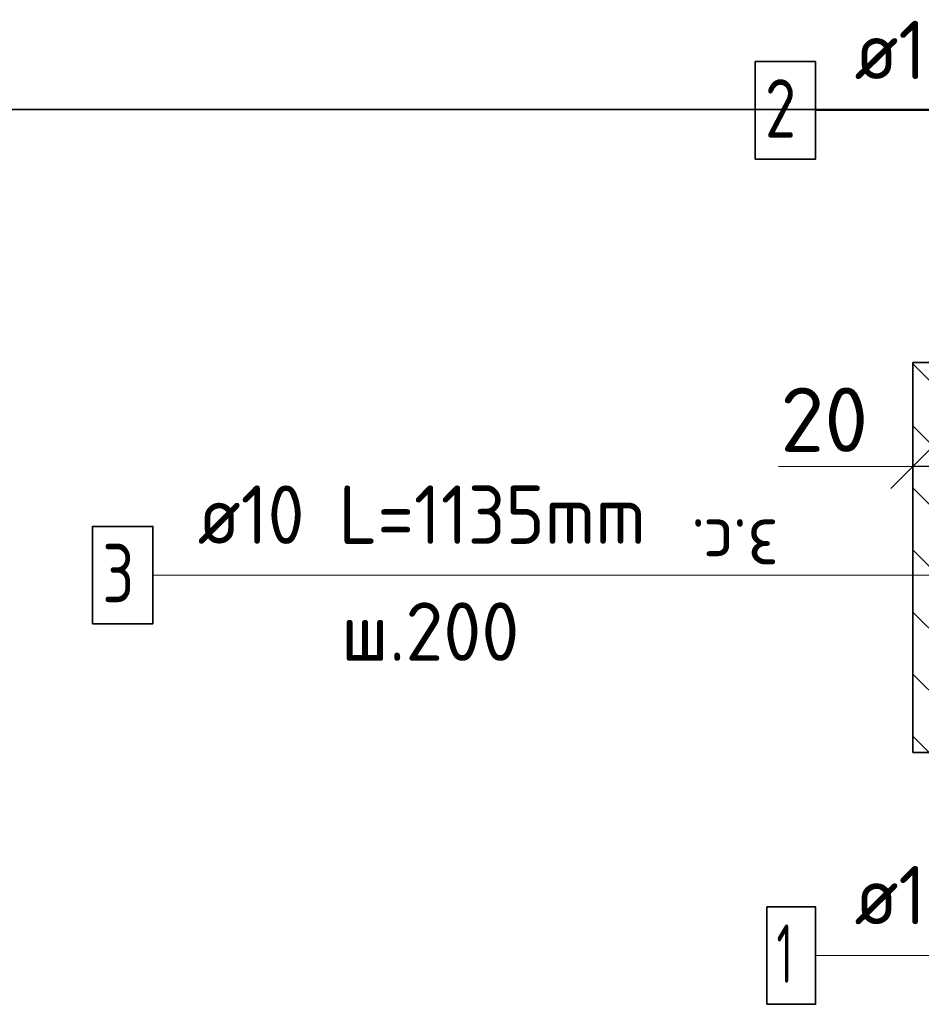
# Model space of a CAD drawing. Header units: metres. Extents: x -38 to 97, y -15 to 21.
# Tile 131 of 209: x 71.709 to 72.172, y 7.213 to 7.718. Entities that reach past the tile are written whole.
import ezdxf

# ---------------------------------------------------------------- set-up
doc = ezdxf.new("R2010")
doc.units = ezdxf.units.M
doc.header["$PDMODE"] = 65
for name, color, linetype, lineweight in [('XR$3$Арм. стержнями верхней зоны', 180, 'Continuous', 35), ('XR$3$Арм. стержнями нижней зоны', 180, 'Continuous', 35), ('XR$3$Арм.стержн. Арматура края', 96, 'Continuous', 35), ('XR$3$Размерная линия_ общее', 7, 'Continuous', 13), ('XR$4$Арм. стержнями верхней зоны', 180, 'Continuous', 35), ('XR$4$Арм. стержнями нижней зоны', 180, 'Continuous', 35), ('XR$4$Арм.стержн. Арматура края', 96, 'Continuous', 35), ('XR$4$Размерная линия_ общее', 7, 'Continuous', 13), ('XR$6$Арм. стержнями верхней зоны', 180, 'Continuous', 35), ('XR$6$Арм. стержнями нижней зоны', 180, 'Continuous', 35), ('XR$6$Арм.стержн. Арматура края', 96, 'Continuous', 35), ('XR$6$Размерная линия_ общее', 7, 'Continuous', 13)]:
    doc.layers.add(name, color=color, linetype=linetype, lineweight=lineweight)
doc.styles.add('ISOCPEUR', font='txt')
doc.dimstyles.new('DIMSTYLE_11', dxfattribs={"dimtxt": 0.033, "dimasz": 0.0375, "dimexe": 0, "dimexo": 0, "dimgap": 0.0165, "dimtad": 2, "dimdec": 0, "dimlfac": 1000, "dimrnd": 1, "dimzin": 12, "dimdsep": 46, "dimtxsty": 'ISOCPEUR', "dimblk1": 'ALL_ML_STRICH', "dimblk2": 'ALL_ML_STRICH', "dimsah": 1, "dimcen": 0, "dimclrd": 7, "dimclre": 256, "dimclrt": 7, "dimadec": 0, "dimazin": 0, "dimtfac": 1, "dimtdec": 0, "dimtix": 1, "dimtmove": 2, "dimatfit": 3, "dimfxl": 0, "dimtvp": 1.2, "dimtzin": 0, "dimlwd": 0, "dimlwe": -3, "dimarcsym": 0})
pattern_1 = [(135, (0, 0), (-0.031819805, -0.031819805), [0.4, -0.05, 0, -0.05]), (135, (-0.01591, -0.01591), (-0.031819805, -0.031819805), [0.8, -0.1, 0.1, -0.1])]

# ---------------------------------------------------------------- blocks, each defined once
blk = doc.blocks.new('ALL_ML_STRICH')
at = {"color": 0, "linetype": 'ByBlock', "lineweight": -2}
for p, q in [((0, -0.5), (0, 0.5)), ((-0.3, -0.3), (0.3, 0.3)), ((-1, 0), (0.5, 0))]:
    blk.add_line(p, q, dxfattribs=at)
blk = doc.blocks.new('*D139')
at = {"layer": 'DEFPOINTS', "color": 7, "linetype": 'Continuous', "lineweight": 13, "transparency": 33554687}
for p in [(72.1875, 7.48857), (72.1875, 7.45358), (72.1675, 7.44858)]:
    blk.add_point(p, dxfattribs=at)
at = {"layer": 'XR$3$Размерная линия_ общее', "color": 253, "linetype": 'Continuous', "lineweight": -2, "true_color": 0xa0a0a0, "transparency": 33554687}
for p, q in [((72.1675, 7.46858), (72.1675, 7.48857)), ((72.1875, 7.47358), (72.1875, 7.48857))]:
    blk.add_line(p, q, dxfattribs=at)
at = {"layer": 'XR$3$Размерная линия_ общее', "color": 7, "linetype": 'Continuous', "lineweight": -2, "transparency": 33554687}
blk.add_line((72.1875, 7.48857), (72.1675, 7.48857), dxfattribs=at)
at = {"layer": 'XR$3$Размерная линия_ общее', "color": 7, "linetype": 'Continuous', "lineweight": 13, "transparency": 33554687, "xscale": 0.0375, "yscale": 0.0375, "zscale": 0.0375}
for p, rotation in [((72.1675, 7.48857), 180), ((72.1875, 7.48857), 360)]:
    blk.add_blockref('ALL_ML_STRICH', p, dxfattribs=dict(at, rotation=rotation))
at = {"layer": 'XR$3$Размерная линия_ общее', "color": 7, "linetype": 'Continuous', "lineweight": 13, "transparency": 33554687, "insert": (72.12208, 7.51257), "char_height": 0.033, "width": 0.066, "attachment_point": 5, "style": 'ISOCPEUR'}
blk.add_mtext('\\A1;{20}', dxfattribs=at)
at = {"layer": 'XR$3$Размерная линия_ общее', "color": 7, "linetype": 'Continuous', "lineweight": 13, "transparency": 33554687, "insert": (72.09879, 7.43451), "char_height": 0.027, "width": 0.00135, "attachment_point": 1, "rotation": 180, "line_spacing_factor": 0.60241, "style": 'ISOCPEUR'}
blk.add_mtext('з.с.', dxfattribs=at)
blk = doc.blocks.new('*D438')
at = {"layer": 'DEFPOINTS', "color": 7, "linetype": 'Continuous', "lineweight": 13, "transparency": 33554687}
for p in [(72.1875, 7.48857), (72.1875, 7.45358), (72.1675, 7.44858)]:
    blk.add_point(p, dxfattribs=at)
at = {"layer": 'XR$4$Размерная линия_ общее', "color": 253, "linetype": 'Continuous', "lineweight": -2, "true_color": 0xa0a0a0, "transparency": 33554687}
for p, q in [((72.1675, 7.46858), (72.1675, 7.48857)), ((72.1875, 7.47358), (72.1875, 7.48857))]:
    blk.add_line(p, q, dxfattribs=at)
at = {"layer": 'XR$4$Размерная линия_ общее', "color": 7, "linetype": 'Continuous', "lineweight": -2, "transparency": 33554687}
blk.add_line((72.1875, 7.48857), (72.1675, 7.48857), dxfattribs=at)
at = {"layer": 'XR$4$Размерная линия_ общее', "color": 7, "linetype": 'Continuous', "lineweight": 13, "transparency": 33554687, "xscale": 0.0375, "yscale": 0.0375, "zscale": 0.0375}
for p, rotation in [((72.1675, 7.48857), 180), ((72.1875, 7.48857), 360)]:
    blk.add_blockref('ALL_ML_STRICH', p, dxfattribs=dict(at, rotation=rotation))
at = {"layer": 'XR$4$Размерная линия_ общее', "color": 7, "linetype": 'Continuous', "lineweight": 13, "transparency": 33554687, "insert": (72.12208, 7.51257), "char_height": 0.033, "width": 0.066, "attachment_point": 5, "style": 'ISOCPEUR'}
blk.add_mtext('\\A1;{20}', dxfattribs=at)
at = {"layer": 'XR$4$Размерная линия_ общее', "color": 7, "linetype": 'Continuous', "lineweight": 13, "transparency": 33554687, "insert": (72.09879, 7.43451), "char_height": 0.027, "width": 0.00135, "attachment_point": 1, "rotation": 180, "line_spacing_factor": 0.60241, "style": 'ISOCPEUR'}
blk.add_mtext('з.с.', dxfattribs=at)
blk = doc.blocks.new('*D731')
at = {"layer": 'DEFPOINTS', "color": 7, "linetype": 'Continuous', "lineweight": 13, "transparency": 33554687}
for p in [(72.1875, 7.48857), (72.1875, 7.45358), (72.1675, 7.44858)]:
    blk.add_point(p, dxfattribs=at)
at = {"layer": 'XR$6$Размерная линия_ общее', "color": 253, "linetype": 'Continuous', "lineweight": -2, "true_color": 0xa0a0a0, "transparency": 33554687}
for p, q in [((72.1675, 7.46858), (72.1675, 7.48857)), ((72.1875, 7.47358), (72.1875, 7.48857))]:
    blk.add_line(p, q, dxfattribs=at)
at = {"layer": 'XR$6$Размерная линия_ общее', "color": 7, "linetype": 'Continuous', "lineweight": -2, "transparency": 33554687}
blk.add_line((72.1875, 7.48857), (72.1675, 7.48857), dxfattribs=at)
at = {"layer": 'XR$6$Размерная линия_ общее', "color": 7, "linetype": 'Continuous', "lineweight": 13, "transparency": 33554687, "xscale": 0.0375, "yscale": 0.0375, "zscale": 0.0375}
for p, rotation in [((72.1675, 7.48857), 180), ((72.1875, 7.48857), 360)]:
    blk.add_blockref('ALL_ML_STRICH', p, dxfattribs=dict(at, rotation=rotation))
at = {"layer": 'XR$6$Размерная линия_ общее', "color": 7, "linetype": 'Continuous', "lineweight": 13, "transparency": 33554687, "insert": (72.12208, 7.51257), "char_height": 0.033, "width": 0.066, "attachment_point": 5, "style": 'ISOCPEUR'}
blk.add_mtext('\\A1;{20}', dxfattribs=at)
at = {"layer": 'XR$6$Размерная линия_ общее', "color": 7, "linetype": 'Continuous', "lineweight": 13, "transparency": 33554687, "insert": (72.09879, 7.43451), "char_height": 0.027, "width": 0.00135, "attachment_point": 1, "rotation": 180, "line_spacing_factor": 0.60241, "style": 'ISOCPEUR'}
blk.add_mtext('з.с.', dxfattribs=at)

msp = doc.modelspace()

# ---------------------------------------------------------------- hatches: boundary and pattern name
at = {"linetype": 'Continuous', "lineweight": 13, "transparency": 33554687}
h = msp.add_hatch(dxfattribs=at)
h.set_pattern_fill('__________540', scale=0.015, style=0, pattern_type=2)
h.set_pattern_definition(pattern_1)
h.paths.add_polyline_path([(72.1675, 7.54188), (72.1675, 7.34188), (72.75595, 7.34188), (72.75595, 7.54188)], flags=0)
h = msp.add_hatch(dxfattribs=at)
h.set_pattern_fill('__________540', scale=0.015, style=0, pattern_type=2)
h.set_pattern_definition(pattern_1)
h.paths.add_polyline_path([(72.1675, 7.54188), (72.1675, 7.34188), (72.75595, 7.34188), (72.75595, 7.54188)], flags=0)
h = msp.add_hatch(dxfattribs=at)
h.set_pattern_fill('__________540', scale=0.015, style=0, pattern_type=2)
h.set_pattern_definition(pattern_1)
h.paths.add_polyline_path([(72.1675, 7.54188), (72.1675, 7.34188), (72.75595, 7.34188), (72.75595, 7.54188)], flags=0)

# ---------------------------------------------------------------- linework, layer by layer
at = {"color": 7, "linetype": 'Continuous', "lineweight": 35, "transparency": 33554687}
for p, q in [((67.91979, 7.67171), (86.41979, 7.67171)), ((72.1675, 7.54188), (72.1675, 7.34188)), ((72.75595, 7.54188), (72.1675, 7.54188)), ((72.1675, 7.54188), (72.1675, 7.34188)), ((72.75595, 7.54188), (72.1675, 7.54188)), ((72.1675, 7.54188), (72.1675, 7.34188)), ((72.75595, 7.54188), (72.1675, 7.54188)), ((72.1675, 7.34188), (72.75595, 7.34188)), ((72.1675, 7.34188), (72.75595, 7.34188)), ((72.1675, 7.34188), (72.75595, 7.34188))]:
    msp.add_line(p, q, dxfattribs=at)
at = {"color": 7, "linetype": 'Continuous', "lineweight": 13, "transparency": 33554687}
msp.add_line((72.1675, 7.48857), (72.0985, 7.48857), dxfattribs=at)
msp.add_line((72.1675, 7.48857), (72.0985, 7.48857), dxfattribs=at)
msp.add_line((72.1675, 7.48857), (72.0985, 7.48857), dxfattribs=at)
at = {"layer": 'XR$3$Арм. стержнями верхней зоны', "color": 7, "linetype": 'Continuous', "lineweight": 13, "transparency": 33554687}
msp.add_line((72.1176, 7.6713), (72.3436, 7.6713), dxfattribs=at)
at = {"layer": 'XR$3$Арм. стержнями верхней зоны', "color": 7, "linetype": 'Continuous', "lineweight": 35, "transparency": 33554687}
msp.add_lwpolyline([(72.0866, 7.6463), (72.1176, 7.6463), (72.1176, 7.6963), (72.0866, 7.6963), (72.0866, 7.6463)], dxfattribs=at)
at = {"layer": 'XR$3$Арм. стержнями нижней зоны', "color": 7, "linetype": 'Continuous', "lineweight": 13, "transparency": 33554687}
msp.add_line((72.1176, 7.23758), (72.3436, 7.23758), dxfattribs=at)
at = {"layer": 'XR$3$Арм. стержнями нижней зоны', "color": 7, "linetype": 'Continuous', "lineweight": 35, "transparency": 33554687}
msp.add_lwpolyline([(72.0926, 7.21258), (72.1176, 7.21258), (72.1176, 7.26258), (72.0926, 7.26258), (72.0926, 7.21258)], dxfattribs=at)
at = {"layer": 'XR$3$Арм.стержн. Арматура края', "color": 7, "linetype": 'Continuous', "lineweight": 13, "transparency": 33554687}
for p, q in [((71.77746, 7.43284), (72.08746, 7.43284)), ((72.08746, 7.43284), (72.1925, 7.43284))]:
    msp.add_line(p, q, dxfattribs=at)
at = {"layer": 'XR$3$Арм.стержн. Арматура края', "color": 7, "linetype": 'Continuous', "lineweight": 35, "transparency": 33554687}
msp.add_lwpolyline([(71.74646, 7.40784), (71.77746, 7.40784), (71.77746, 7.45784), (71.74646, 7.45784), (71.74646, 7.40784)], dxfattribs=at)
at = {"layer": 'XR$4$Арм. стержнями верхней зоны', "color": 7, "linetype": 'Continuous', "lineweight": 13, "transparency": 33554687}
msp.add_line((72.1176, 7.6713), (72.3436, 7.6713), dxfattribs=at)
at = {"layer": 'XR$4$Арм. стержнями верхней зоны', "color": 7, "linetype": 'Continuous', "lineweight": 35, "transparency": 33554687}
msp.add_lwpolyline([(72.0866, 7.6463), (72.1176, 7.6463), (72.1176, 7.6963), (72.0866, 7.6963), (72.0866, 7.6463)], dxfattribs=at)
at = {"layer": 'XR$4$Арм. стержнями нижней зоны', "color": 7, "linetype": 'Continuous', "lineweight": 13, "transparency": 33554687}
msp.add_line((72.1176, 7.23758), (72.3436, 7.23758), dxfattribs=at)
at = {"layer": 'XR$4$Арм. стержнями нижней зоны', "color": 7, "linetype": 'Continuous', "lineweight": 35, "transparency": 33554687}
msp.add_lwpolyline([(72.0926, 7.21258), (72.1176, 7.21258), (72.1176, 7.26258), (72.0926, 7.26258), (72.0926, 7.21258)], dxfattribs=at)
at = {"layer": 'XR$4$Арм.стержн. Арматура края', "color": 7, "linetype": 'Continuous', "lineweight": 13, "transparency": 33554687}
for p, q in [((71.77746, 7.43284), (72.08746, 7.43284)), ((72.08746, 7.43284), (72.1925, 7.43284))]:
    msp.add_line(p, q, dxfattribs=at)
at = {"layer": 'XR$4$Арм.стержн. Арматура края', "color": 7, "linetype": 'Continuous', "lineweight": 35, "transparency": 33554687}
msp.add_lwpolyline([(71.74646, 7.40784), (71.77746, 7.40784), (71.77746, 7.45784), (71.74646, 7.45784), (71.74646, 7.40784)], dxfattribs=at)
at = {"layer": 'XR$6$Арм. стержнями верхней зоны', "color": 7, "linetype": 'Continuous', "lineweight": 13, "transparency": 33554687}
msp.add_line((72.1176, 7.6713), (72.3436, 7.6713), dxfattribs=at)
at = {"layer": 'XR$6$Арм. стержнями верхней зоны', "color": 7, "linetype": 'Continuous', "lineweight": 35, "transparency": 33554687}
msp.add_lwpolyline([(72.0866, 7.6463), (72.1176, 7.6463), (72.1176, 7.6963), (72.0866, 7.6963), (72.0866, 7.6463)], dxfattribs=at)
at = {"layer": 'XR$6$Арм. стержнями нижней зоны', "color": 7, "linetype": 'Continuous', "lineweight": 13, "transparency": 33554687}
msp.add_line((72.1176, 7.23758), (72.3436, 7.23758), dxfattribs=at)
at = {"layer": 'XR$6$Арм. стержнями нижней зоны', "color": 7, "linetype": 'Continuous', "lineweight": 35, "transparency": 33554687}
msp.add_lwpolyline([(72.0926, 7.21258), (72.1176, 7.21258), (72.1176, 7.26258), (72.0926, 7.26258), (72.0926, 7.21258)], dxfattribs=at)
at = {"layer": 'XR$6$Арм.стержн. Арматура края', "color": 7, "linetype": 'Continuous', "lineweight": 13, "transparency": 33554687}
for p, q in [((71.77746, 7.43284), (72.08746, 7.43284)), ((72.08746, 7.43284), (72.1925, 7.43284))]:
    msp.add_line(p, q, dxfattribs=at)
at = {"layer": 'XR$6$Арм.стержн. Арматура края', "color": 7, "linetype": 'Continuous', "lineweight": 35, "transparency": 33554687}
msp.add_lwpolyline([(71.74646, 7.40784), (71.77746, 7.40784), (71.77746, 7.45784), (71.74646, 7.45784), (71.74646, 7.40784)], dxfattribs=at)

# ---------------------------------------------------------------- texts
at = {"layer": 'XR$3$Арм. стержнями верхней зоны', "color": 7, "linetype": 'Continuous', "lineweight": 25, "transparency": 33554687, "char_height": 0.03, "attachment_point": 7, "style": 'ISOCPEUR'}
for s, insert, width in [('\\W0.94;ø10 L=п.м.', (72.1376, 7.6873), 0.1999831), ('\\W0.78;2', (72.0916, 7.6573), 0.0326407)]:
    msp.add_mtext(s, dxfattribs=dict(at, insert=insert, width=width))
at = {"layer": 'XR$3$Арм. стержнями нижней зоны', "color": 7, "linetype": 'Continuous', "lineweight": 25, "transparency": 33554687, "char_height": 0.03, "attachment_point": 7, "style": 'ISOCPEUR'}
for s, insert, width in [('\\W0.94;ø10 L=п.м.', (72.1376, 7.25358), 0.1999831), ('\\W0.56;1', (72.0976, 7.22358), 0.0233333)]:
    msp.add_mtext(s, dxfattribs=dict(at, insert=insert, width=width))
at = {"layer": 'XR$3$Арм.стержн. Арматура края', "color": 7, "linetype": 'Continuous', "lineweight": 25, "transparency": 33554687, "char_height": 0.03, "attachment_point": 7, "style": 'ISOCPEUR'}
for s, insert, width in [('\\W0.92;ø10 L=1135mm ', (71.80046, 7.44884), 0.2806692), ('\\W0.78;3', (71.75146, 7.41884), 0.0326407), ('\\W0.95;ш.200 ', (71.87396, 7.38884), 0.1311995)]:
    msp.add_mtext(s, dxfattribs=dict(at, insert=insert, width=width))
at = {"layer": 'XR$4$Арм. стержнями верхней зоны', "color": 7, "linetype": 'Continuous', "lineweight": 25, "transparency": 33554687, "char_height": 0.03, "attachment_point": 7, "style": 'ISOCPEUR'}
for s, insert, width in [('\\W0.94;ø10 L=п.м.', (72.1376, 7.6873), 0.1999831), ('\\W0.78;2', (72.0916, 7.6573), 0.0326407)]:
    msp.add_mtext(s, dxfattribs=dict(at, insert=insert, width=width))
at = {"layer": 'XR$4$Арм. стержнями нижней зоны', "color": 7, "linetype": 'Continuous', "lineweight": 25, "transparency": 33554687, "char_height": 0.03, "attachment_point": 7, "style": 'ISOCPEUR'}
for s, insert, width in [('\\W0.94;ø10 L=п.м.', (72.1376, 7.25358), 0.1999831), ('\\W0.56;1', (72.0976, 7.22358), 0.0233333)]:
    msp.add_mtext(s, dxfattribs=dict(at, insert=insert, width=width))
at = {"layer": 'XR$4$Арм.стержн. Арматура края', "color": 7, "linetype": 'Continuous', "lineweight": 25, "transparency": 33554687, "char_height": 0.03, "attachment_point": 7, "style": 'ISOCPEUR'}
for s, insert, width in [('\\W0.92;ø10 L=1135mm ', (71.80046, 7.44884), 0.2806692), ('\\W0.78;3', (71.75146, 7.41884), 0.0326407), ('\\W0.95;ш.200 ', (71.87396, 7.38884), 0.1311995)]:
    msp.add_mtext(s, dxfattribs=dict(at, insert=insert, width=width))
at = {"layer": 'XR$6$Арм. стержнями верхней зоны', "color": 7, "linetype": 'Continuous', "lineweight": 25, "transparency": 33554687, "char_height": 0.03, "attachment_point": 7, "style": 'ISOCPEUR'}
for s, insert, width in [('\\W0.94;ø10 L=п.м.', (72.1376, 7.6873), 0.1999831), ('\\W0.78;2', (72.0916, 7.6573), 0.0326407)]:
    msp.add_mtext(s, dxfattribs=dict(at, insert=insert, width=width))
at = {"layer": 'XR$6$Арм. стержнями нижней зоны', "color": 7, "linetype": 'Continuous', "lineweight": 25, "transparency": 33554687, "char_height": 0.03, "attachment_point": 7, "style": 'ISOCPEUR'}
for s, insert, width in [('\\W0.94;ø10 L=п.м.', (72.1376, 7.25358), 0.1999831), ('\\W0.56;1', (72.0976, 7.22358), 0.0233333)]:
    msp.add_mtext(s, dxfattribs=dict(at, insert=insert, width=width))
at = {"layer": 'XR$6$Арм.стержн. Арматура края', "color": 7, "linetype": 'Continuous', "lineweight": 25, "transparency": 33554687, "char_height": 0.03, "attachment_point": 7, "style": 'ISOCPEUR'}
for s, insert, width in [('\\W0.92;ø10 L=1135mm ', (71.80046, 7.44884), 0.2806692), ('\\W0.78;3', (71.75146, 7.41884), 0.0326407), ('\\W0.95;ш.200 ', (71.87396, 7.38884), 0.1311995)]:
    msp.add_mtext(s, dxfattribs=dict(at, insert=insert, width=width))

# ---------------------------------------------------------------- dimensions: what is measured, and where the dimension line sits
at = {"layer": 'XR$3$Размерная линия_ общее', "color": 7, "linetype": 'Continuous', "lineweight": 13, "transparency": 33554687}
dim = msp.add_linear_dim(base=(72.1675, 7.48857), p1=(72.1875, 7.47358), p2=(72.1675, 7.46858), angle=180, text='<>\\Xз.с.', dimstyle='DIMSTYLE_11', override={"dimpost": '<>', "dimclrd": 7, "dimclre": 253, "dimclrt": 7, "dimlwd": 0, "dimlwe": 65533}, dxfattribs=at)
dim.commit()
dim.dimension.update_dxf_attribs({"geometry": '*D139', "text_midpoint": (72.12208, 7.51257), "dimtype": 160})
at = {"layer": 'XR$4$Размерная линия_ общее', "color": 7, "linetype": 'Continuous', "lineweight": 13, "transparency": 33554687}
dim = msp.add_linear_dim(base=(72.1675, 7.48857), p1=(72.1875, 7.47358), p2=(72.1675, 7.46858), angle=180, text='<>\\Xз.с.', dimstyle='DIMSTYLE_11', override={"dimpost": '<>', "dimclrd": 7, "dimclre": 253, "dimclrt": 7, "dimlwd": 0, "dimlwe": 65533}, dxfattribs=at)
dim.commit()
dim.dimension.update_dxf_attribs({"geometry": '*D438', "text_midpoint": (72.12208, 7.51257), "dimtype": 160})
at = {"layer": 'XR$6$Размерная линия_ общее', "color": 7, "linetype": 'Continuous', "lineweight": 13, "transparency": 33554687}
dim = msp.add_linear_dim(base=(72.1675, 7.48857), p1=(72.1875, 7.47358), p2=(72.1675, 7.46858), angle=180, text='<>\\Xз.с.', dimstyle='DIMSTYLE_11', override={"dimpost": '<>', "dimclrd": 7, "dimclre": 253, "dimclrt": 7, "dimlwd": 0, "dimlwe": 65533}, dxfattribs=at)
dim.commit()
dim.dimension.update_dxf_attribs({"geometry": '*D731', "text_midpoint": (72.12208, 7.51257), "dimtype": 160})

doc.saveas('drawing.dxf')
